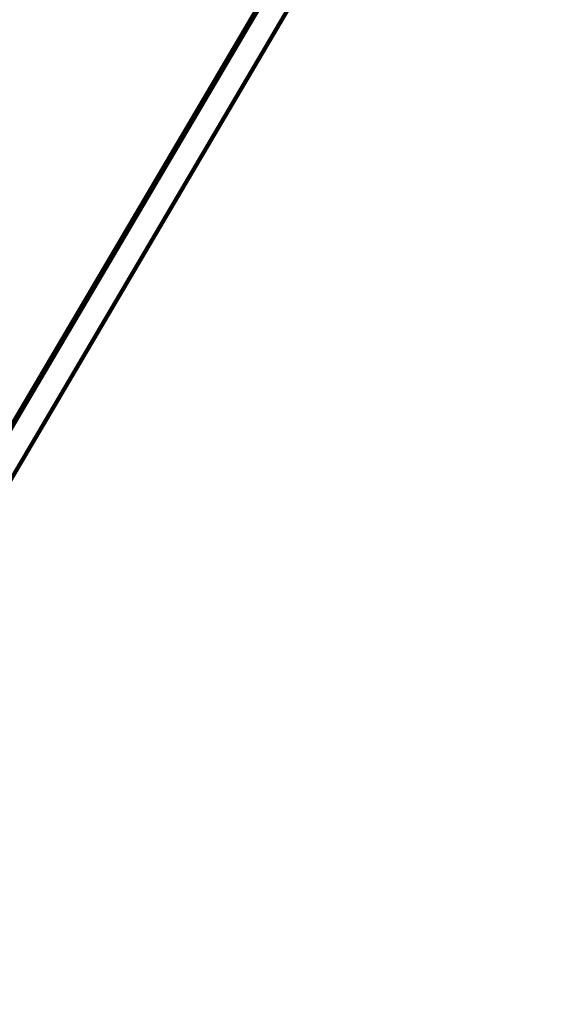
# Model space of a CAD drawing. Extents: x 1160024 to 2574774, y 200346 to 1150377.
# Tile 11 of 118: x 2479896 to 2482642, y 357130 to 362065. Entities that reach past the tile are written whole.
import ezdxf

# ---------------------------------------------------------------- set-up
doc = ezdxf.new("R2010")
doc.units = 0
doc.header["$MEASUREMENT"] = 0
doc.layers.add('Prop Earthen Structure False Cut Ditch Detail CELL', color=9, linetype='Continuous', lineweight=30)
doc.layers.add('Typical Terminator CELL', color=7, linetype='Continuous', lineweight=0)
doc.styles.add('Style-GEOMETRICFUTURA_211_M_L', font='GEOMETRICFUTURA_211_M_L.shx')
doc.dimstyles.new('erosion_control', dxfattribs={"dimtxt": 4.99999, "dimasz": 9.99998, "dimexe": 2.499995, "dimexo": 2.499995, "dimgap": 2.499995, "dimtad": 0, "dimtih": 1, "dimtoh": 1, "dimzin": 3, "dimdsep": 46, "dimtxsty": 'Style-GEOMETRICFUTURA_211_M_L', "dimcen": 0.09, "dimaunit": 1, "dimadec": 4, "dimazin": 3, "dimtfac": 1, "dimtofl": 0, "dimtmove": 0, "dimatfit": 1, "dimfxl": 1, "dimtzin": 3, "dimlwd": 106, "dimarcsym": 0})

# ---------------------------------------------------------------- blocks, each defined once
blk = doc.blocks.new('TERMINATOR_0.5')
at = {"color": 1, "linetype": 'Continuous', "lineweight": 0}
blk.add_line((0, 0), (-0.99, -0.12), dxfattribs=at)
blk = doc.blocks.new('PROP EARTHEN STRUCTURE FALSE CUT DITCH DETAIL')
at = {"layer": 'Prop Earthen Structure False Cut Ditch Detail CELL', "lineweight": 13, "annotation_type": 0, "has_hookline": 1, "hookline_direction": 0, "horizontal_direction": (0.992551, -0.12183, 0)}
for points, text_width in [([(166.3, 51.7), (-71718.3, -165324.8), (-71713.3, -165325.4)], 21.4), ([(14.9, 25.1), (-71875.1, -165309.8), (-71870.1, -165310.4)], 36.8), ([(13.2, 39), (-71867.4, -165270), (-71862.5, -165270.6)], 31)]:
    blk.add_leader(points, dimstyle='erosion_control', override={"dimasz": 4.99999, "dimldrblk": 'TERMINATOR_0.5', "dimlwd": 65534}, dxfattribs=dict(at, text_width=text_width))

msp = doc.modelspace()

# ---------------------------------------------------------------- block references
at = {"layer": 'Prop Earthen Structure False Cut Ditch Detail CELL', "rotation": 353.0022961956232}
msp.add_blockref('PROP EARTHEN STRUCTURE FALSE CUT DITCH DETAIL', (2482470.5, 364468.6), dxfattribs=at)

doc.saveas('drawing.dxf')
